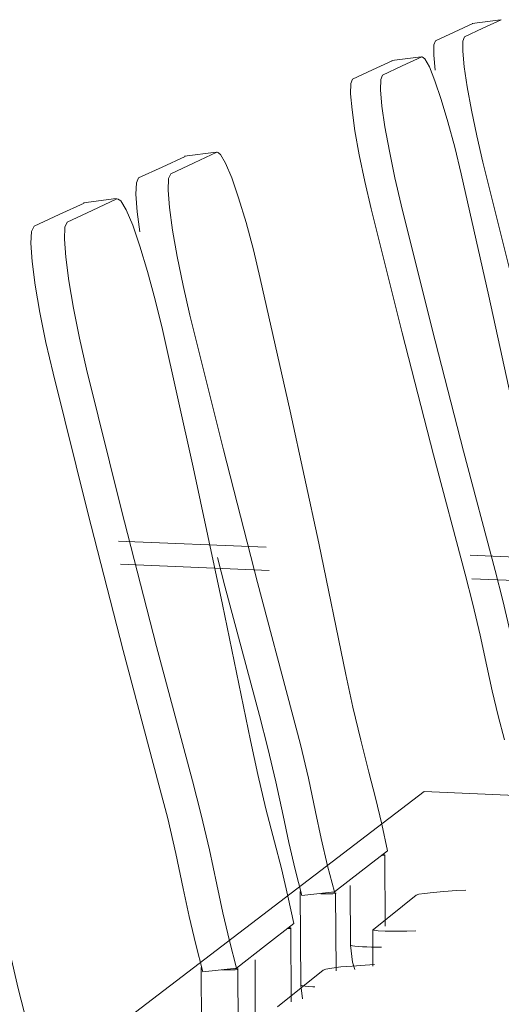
# Model space of a CAD drawing. Header units: metres. Extents: x -32 to 90, y -28 to 32.
# Tile 134 of 148: x 90.089452 to 90.09015, y 1.774218 to 1.775645. Entities that reach past the tile are written whole.
import ezdxf

# ---------------------------------------------------------------- set-up
doc = ezdxf.new("R2010")
doc.units = ezdxf.units.M
for name, color, linetype, lineweight in [('6-MAGENTA', 250, 'Continuous', 9), ('A-WALL', 113, 'Continuous', 18), ('I-FURN', 30, 'Continuous', 18)]:
    doc.layers.add(name, color=color, linetype=linetype, lineweight=lineweight)

msp = doc.modelspace()

# ---------------------------------------------------------------- linework, layer by layer
at = {"layer": '6-MAGENTA'}
for p, q in [((90.0895981, 1.7748558), (90.0898133, 1.7748469)), ((90.0901073, 1.7748348), (90.0902806, 1.7748277))]:
    msp.add_line(p, q, dxfattribs=at)
at = {"layer": 'A-WALL', "lineweight": 9}
for p, q in [((90.089595, 1.7748895), (90.0898091, 1.7748808)), ((90.0901046, 1.7748689), (90.0902762, 1.7748619))]:
    msp.add_line(p, q, dxfattribs=at)
at = {"layer": 'I-FURN', "lineweight": 9}
for p, q in [((90.0901075, 1.7756393), (90.0901488, 1.7756448)), ((90.0901497, 1.7756446), (90.0901233, 1.7756323)), ((90.0900546, 1.7756142), (90.0900817, 1.7756268)), ((90.0900817, 1.7756268), (90.0901084, 1.7756391)), ((90.0901233, 1.7756323), (90.0900965, 1.7756198)), ((90.0899634, 1.7755721), (90.0899919, 1.7755853)), ((90.089991, 1.7755856), (90.0900336, 1.7755912)), ((90.0900345, 1.7755909), (90.0900063, 1.7755778)), ((90.0899344, 1.7755588), (90.0899634, 1.7755721)), ((90.0900063, 1.7755778), (90.0899776, 1.7755645)), ((90.0896583, 1.7754312), (90.0896917, 1.7754467)), ((90.0896908, 1.775447), (90.0897366, 1.775453)), ((90.0897376, 1.7754527), (90.0897045, 1.7754373)), ((90.0896242, 1.7754155), (90.0896583, 1.7754312)), ((90.0897045, 1.7754373), (90.0896708, 1.7754216)), ((90.0895443, 1.7753794), (90.0895917, 1.7753856)), ((90.0895927, 1.7753852), (90.0895571, 1.7753686)), ((90.0895092, 1.7753624), (90.0895453, 1.775379)), ((90.0894726, 1.7753455), (90.0895092, 1.7753624)), ((90.0895571, 1.7753686), (90.0895208, 1.7753517)), ((90.0900382, 1.7745267), (90.0896197, 1.7742067)), ((90.0935512, 1.7743637), (90.0900382, 1.7745267)), ((90.0899469, 1.7744112), (90.089985, 1.7744408)), ((90.0899812, 1.7744349), (90.0899791, 1.7744354)), ((90.0899811, 1.7744347), (90.0899815, 1.7743316)), ((90.089908, 1.774381), (90.0899469, 1.7744112)), ((90.0899312, 1.7743038), (90.0899309, 1.7743902)), ((90.0898591, 1.7742459), (90.0898585, 1.7743816)), ((90.0898592, 1.7743816), (90.0898595, 1.7743811)), ((90.089908, 1.774381), (90.0898609, 1.7743757)), ((90.0899098, 1.7743793), (90.0899103, 1.7742669)), ((90.0900264, 1.7743763), (90.0899648, 1.7743268)), ((90.0900983, 1.7743838), (90.0900849, 1.774383)), ((90.0898081, 1.7743033), (90.0898491, 1.7743352)), ((90.089845, 1.774329), (90.0898429, 1.7743295)), ((90.0898449, 1.7743288), (90.0898453, 1.7742219)), ((90.0899638, 1.7742736), (90.0899635, 1.7743266)), ((90.0900129, 1.7743243), (90.0900259, 1.7743245)), ((90.0897662, 1.7742708), (90.0898081, 1.7743033)), ((90.0899318, 1.7743037), (90.0899319, 1.7743038)), ((90.0899427, 1.774302), (90.0899378, 1.7743024)), ((90.0899679, 1.774301), (90.0899616, 1.7743011)), ((90.0899734, 1.774301), (90.0899679, 1.774301)), ((90.0899761, 1.7743011), (90.0899734, 1.774301)), ((90.0897155, 1.7741307), (90.089715, 1.7742716)), ((90.0897157, 1.7742716), (90.089716, 1.7742711)), ((90.0897174, 1.7742654), (90.0897662, 1.7742708)), ((90.0897933, 1.774193), (90.0897929, 1.7742828)), ((90.0899663, 1.7742758), (90.0899524, 1.774275)), ((90.0897681, 1.7742691), (90.0897687, 1.7741287)), ((90.0898916, 1.7742679), (90.0898253, 1.7742146)), ((90.0898591, 1.7742459), (90.0898616, 1.774226)), ((90.0898597, 1.7742458), (90.0898597, 1.7742459)), ((90.0898767, 1.7742436), (90.0898708, 1.774244))]:
    msp.add_line(p, q, dxfattribs=at)
for points in [[(90.090054, 1.7755717, 0), (90.090052, 1.7755936, 0), (90.0900522, 1.7756082, 0), (90.0900546, 1.7756142, 0)], [(90.0900965, 1.7756198, 0), (90.0900941, 1.7756138, 0), (90.090094, 1.7755991, 0), (90.0900961, 1.7755767, 0), (90.0901004, 1.7755477, 0), (90.0901066, 1.7755136, 0), (90.0901143, 1.7754764, 0), (90.0901233, 1.7754382, 0)], [(90.0900916, 1.7754217, 0), (90.0900823, 1.7754601, 0), (90.0900725, 1.7754967, 0), (90.0900628, 1.7755293, 0), (90.0900536, 1.7755564, 0), (90.0900456, 1.7755763, 0), (90.0900391, 1.7755881, 0), (90.090035, 1.7755911, 0)], [(90.0899613, 1.7753708, 0), (90.0899521, 1.7754103, 0), (90.0899441, 1.7754488, 0), (90.0899378, 1.775484, 0), (90.0899336, 1.775514, 0), (90.0899315, 1.7755373, 0), (90.0899318, 1.7755524, 0), (90.0899344, 1.7755588, 0)], [(90.0899776, 1.7755645, 0), (90.0899751, 1.7755582, 0), (90.0899748, 1.775543, 0), (90.0899769, 1.7755197, 0), (90.0899812, 1.7754897, 0), (90.0899876, 1.7754544, 0), (90.0899955, 1.7754159, 0), (90.0900047, 1.7753764, 0)], [(90.0898006, 1.7752699, 0), (90.0897905, 1.7753116, 0), (90.0897799, 1.7753511, 0), (90.0897692, 1.7753865, 0), (90.0897592, 1.7754157, 0), (90.0897502, 1.7754371, 0), (90.0897429, 1.7754497, 0), (90.0897383, 1.7754528, 0)], [(90.0901233, 1.7754382, 0), (90.0901665, 1.7752644, 0), (90.0902105, 1.7750932, 0), (90.0902549, 1.7749258, 0)], [(90.0896261, 1.7753374, 0), (90.0896223, 1.7753665, 0), (90.0896204, 1.7753919, 0), (90.089621, 1.7754085, 0), (90.0896242, 1.7754155, 0)], [(90.0896708, 1.7754216, 0), (90.0896677, 1.7754146, 0), (90.0896671, 1.775398, 0), (90.089669, 1.7753726, 0), (90.0896735, 1.7753398, 0), (90.0896801, 1.7753015, 0), (90.0896886, 1.7752597, 0), (90.0896985, 1.7752167, 0)], [(90.0902074, 1.7748928, 0), (90.0901705, 1.7750677, 0), (90.0901318, 1.7752443, 0), (90.0900916, 1.7754217, 0)], [(90.0896587, 1.7751959, 0), (90.0896482, 1.7752391, 0), (90.0896372, 1.7752801, 0), (90.0896261, 1.7753168, 0), (90.0896156, 1.775347, 0), (90.0896062, 1.7753692, 0), (90.0895984, 1.7753822, 0), (90.0895935, 1.7753854, 0)], [(90.0900974, 1.7748414, 0), (90.0900514, 1.7750143, 0), (90.090006, 1.7751912, 0), (90.0899613, 1.7753708, 0)], [(90.0900047, 1.7753764, 0), (90.0900495, 1.7751966, 0), (90.090095, 1.7750197, 0), (90.0901409, 1.7748466, 0)], [(90.0895002, 1.7751325, 0), (90.0894899, 1.7751771, 0), (90.0894812, 1.7752205, 0), (90.0894745, 1.7752603, 0), (90.0894701, 1.7752944, 0), (90.0894682, 1.7753208, 0), (90.0894691, 1.7753381, 0), (90.0894726, 1.7753455, 0)], [(90.0895208, 1.7753517, 0), (90.0895174, 1.7753444, 0), (90.0895166, 1.775327, 0), (90.0895185, 1.7753006, 0), (90.0895229, 1.7752666, 0), (90.0895297, 1.7752267, 0), (90.0895385, 1.7751832, 0), (90.0895488, 1.7751386, 0)], [(90.0899246, 1.7746963, 0), (90.0898852, 1.7748862, 0), (90.0898438, 1.7750777, 0), (90.0898006, 1.7752699, 0)], [(90.0896985, 1.7752167, 0), (90.089747, 1.7750217, 0), (90.0897964, 1.7748296, 0), (90.0898464, 1.774642, 0)], [(90.0897865, 1.7746004, 0), (90.089746, 1.7747976, 0), (90.0897033, 1.7749964, 0), (90.0896587, 1.7751959, 0)], [(90.0896537, 1.7745363, 0), (90.0896017, 1.7747309, 0), (90.0895504, 1.7749301, 0), (90.0895002, 1.7751325, 0)], [(90.0895488, 1.7751386, 0), (90.089599, 1.774936, 0), (90.0896503, 1.7747367, 0), (90.0897024, 1.7745419, 0)], [(90.0897994, 1.7746365, 0), (90.0897494, 1.774824, 0), (90.0897385, 1.7748658, 0)], [(90.090129, 1.7747083, 0), (90.0901193, 1.7747529, 0), (90.0901087, 1.7747979, 0), (90.0900974, 1.7748414, 0)], [(90.0901409, 1.7748466, 0), (90.0901522, 1.7748031, 0), (90.0901629, 1.7747581, 0), (90.0901726, 1.7747134, 0)], [(90.0901544, 1.7746012, 0), (90.0901453, 1.7746362, 0), (90.0901368, 1.7746724, 0), (90.090129, 1.7747083, 0)], [(90.0899581, 1.7745546, 0), (90.0899461, 1.7746009, 0), (90.0899348, 1.7746488, 0), (90.0899246, 1.7746963, 0)], [(90.0898464, 1.774642, 0), (90.0898587, 1.7745948, 0), (90.0898702, 1.7745459, 0), (90.0898806, 1.7744973, 0)], [(90.0898335, 1.774492, 0), (90.0898232, 1.7745405, 0), (90.0898117, 1.7745893, 0), (90.0897994, 1.7746365, 0)], [(90.0898212, 1.7744534, 0), (90.0898087, 1.7745014, 0), (90.089797, 1.7745511, 0), (90.0897865, 1.7746004, 0)], [(90.0897024, 1.7745419, 0), (90.0897151, 1.7744929, 0), (90.089727, 1.7744421, 0), (90.0897377, 1.7743916, 0)], [(90.089985, 1.7744408, 0), (90.0899768, 1.774479, 0), (90.0899677, 1.7745175, 0), (90.0899581, 1.7745546, 0)], [(90.089689, 1.7743861, 0), (90.0896783, 1.7744366, 0), (90.0896664, 1.7744873, 0), (90.0896537, 1.7745363, 0)], [(90.0898609, 1.7743757, 0), (90.0898511, 1.7744136, 0), (90.0898419, 1.7744529, 0), (90.0898335, 1.774492, 0)], [(90.0898806, 1.7744973, 0), (90.0898889, 1.7744583, 0), (90.0898982, 1.774419, 0), (90.089908, 1.774381, 0)], [(90.0898491, 1.7743352, 0), (90.0898406, 1.7743749, 0), (90.0898312, 1.7744148, 0), (90.0898212, 1.7744534, 0)], [(90.0899772, 1.7744339, 0), (90.0899802, 1.7744341, 0), (90.0899815, 1.7744345, 0)], [(90.0897174, 1.7742654, 0), (90.0897072, 1.7743048, 0), (90.0896976, 1.7743456, 0), (90.089689, 1.7743861, 0)], [(90.0897377, 1.7743916, 0), (90.0897463, 1.774351, 0), (90.089756, 1.7743102, 0), (90.0897662, 1.7742708, 0)], [(90.0898883, 1.7743785, 0), (90.0898894, 1.7743785, 0), (90.0898958, 1.7743784, 0), (90.0899014, 1.7743784, 0), (90.0899059, 1.7743785, 0), (90.089909, 1.7743787, 0), (90.0899103, 1.7743791, 0)], [(90.08991, 1.7743795, 0), (90.0899079, 1.77438, 0), (90.089905, 1.7743805, 0)], [(90.0900849, 1.774383, 0), (90.0900668, 1.7743818, 0), (90.0900511, 1.7743804, 0), (90.0900387, 1.774379, 0), (90.0900302, 1.7743776, 0), (90.0900264, 1.7743763, 0)], [(90.0894633, 1.7741885, 0), (90.0894496, 1.7742411, 0), (90.0894369, 1.7742955, 0), (90.0894256, 1.7743496, 0)], [(90.0898409, 1.7743279, 0), (90.089844, 1.7743282, 0), (90.0898454, 1.7743286, 0)], [(90.0899648, 1.7743268, 0), (90.0899657, 1.7743257, 0), (90.0899715, 1.7743248, 0), (90.0899817, 1.7743243, 0), (90.0899958, 1.7743241, 0), (90.0900129, 1.7743243, 0)], [(90.0899312, 1.7743038, 0), (90.0899342, 1.7742795, 0), (90.0899378, 1.7742689, 0)], [(90.0899378, 1.7743024, 0), (90.0899342, 1.7743029, 0), (90.0899322, 1.7743034, 0)], [(90.0899486, 1.7743016, 0), (90.0899427, 1.774302, 0), (90.0899427, 1.774302, 0)], [(90.0899616, 1.7743011, 0), (90.089955, 1.7743013, 0), (90.0899486, 1.7743016, 0), (90.0899486, 1.7743016, 0)], [(90.0899524, 1.774275, 0), (90.0899337, 1.7742737, 0), (90.0899174, 1.7742723, 0), (90.0899044, 1.7742708, 0), (90.0898957, 1.7742693, 0), (90.0898916, 1.7742679, 0)], [(90.0897447, 1.7742683, 0), (90.0897469, 1.7742683, 0), (90.0897535, 1.7742681, 0), (90.0897594, 1.7742681, 0), (90.089764, 1.7742682, 0), (90.0897672, 1.7742685, 0), (90.0897687, 1.7742689, 0)], [(90.0897683, 1.7742694, 0), (90.0897662, 1.7742699, 0), (90.0897637, 1.7742703, 0)], [(90.0898621, 1.7742449, 0), (90.0898601, 1.7742454, 0), (90.0898601, 1.7742454, 0)], [(90.0898658, 1.7742444, 0), (90.0898621, 1.7742449, 0), (90.0898621, 1.7742449, 0)], [(90.0898708, 1.774244, 0), (90.0898658, 1.7742444, 0), (90.0898658, 1.7742444, 0)], [(90.0898794, 1.7742434, 0), (90.0898767, 1.7742436, 0), (90.0898767, 1.7742436, 0)]]:
    msp.add_polyline3d(points, dxfattribs=at)

doc.saveas('drawing.dxf')
